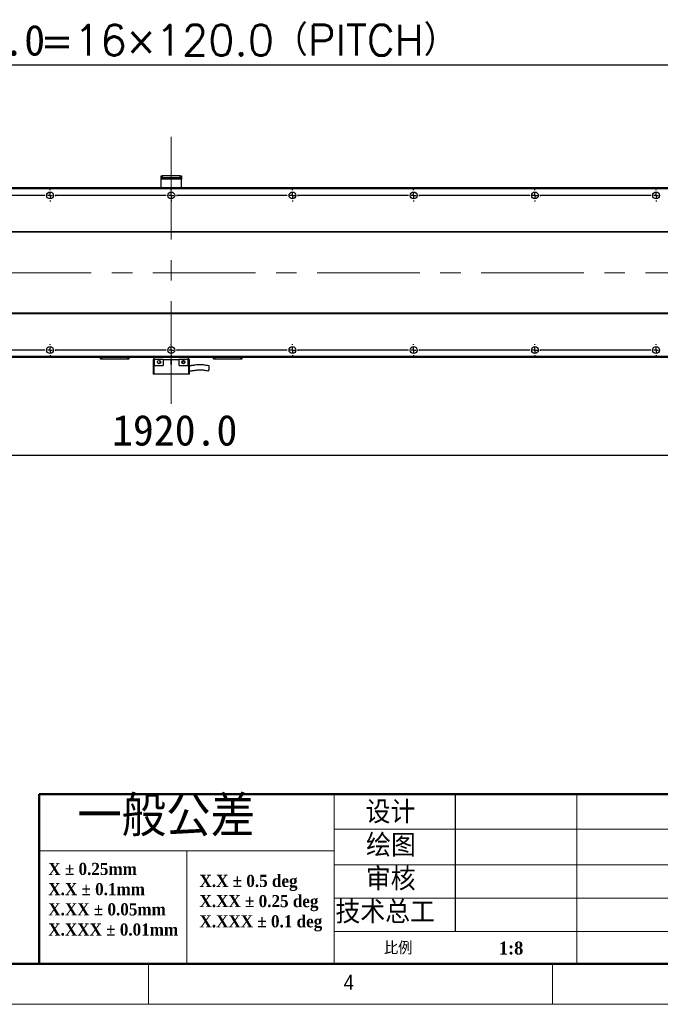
# Model space of a CAD drawing. Header units: millimetres. Extents: x 40 to 3320, y 40 to 2336.
# Tile 3 of 9: x 1153 to 1787, y 40 to 1014. Entities that reach past the tile are written whole.
import ezdxf

# ---------------------------------------------------------------- set-up
doc = ezdxf.new("R2010")
doc.units = ezdxf.units.MM
doc.header["$LTSCALE"] = 8
doc.linetypes.add('CENTERX2', pattern=[20.32, 12.7, -2.54, 2.54, -2.54])
doc.layers.add('DIMNS', color=7, linetype='Continuous')
doc.styles.add('SLDTEXTSTYLE0', font='Gothic.ttf', dxfattribs={"width": 0.913})
doc.styles.add('SLDTEXTSTYLE1', font='timesbd.ttf', dxfattribs={"width": 0.933})
doc.styles.add('SLDTEXTSTYLE3', font='txt', dxfattribs={"bigfont": 'bigfont'})
doc.styles.add('SLDTEXTSTYLE7', font='txt')
doc.styles.add('SLDTEXTSTYLE8', font='txt', dxfattribs={"bigfont": 'bigfont'})
doc.dimstyles.new('SLDDIMSTYLE5', dxfattribs={"dimtxt": 30.4, "dimasz": 16, "dimexe": 0, "dimexo": 0.0625, "dimgap": 7.6, "dimtad": 2, "dimdec": 1, "dimrnd": 1e-09, "dimzin": 4, "dimdsep": 46, "dimtxsty": 'SLDTEXTSTYLE7', "dimsah": 1, "dimcen": 0.09, "dimadec": 0, "dimazin": 1, "dimtfac": 1, "dimtdec": 1, "dimtofl": 0, "dimtmove": 0, "dimatfit": 3, "dimfxl": 0, "dimfrac": 2, "dimtolj": 1, "dimtzin": 12, "dimarcsym": 0})

# ---------------------------------------------------------------- blocks, each defined once
blk = doc.blocks.new('SW_NOTE_0')
at = {"color": 0, "linetype": 'Continuous', "lineweight": 0, "char_height": 12, "attachment_point": 1, "style": 'SLDTEXTSTYLE1'}
for s, insert in [('X.X ± 0.5 deg', (0, 15.82)), ('X.XX ± 0.25 deg', (0, -4.18)), ('X.XXX ± 0.1 deg', (0, -24.18))]:
    blk.add_mtext(s, dxfattribs=dict(at, insert=insert))
blk = doc.blocks.new('SW_NOTE_1')
at = {"color": 0, "linetype": 'Continuous', "lineweight": 0, "char_height": 12, "attachment_point": 1, "style": 'SLDTEXTSTYLE1'}
for s, insert in [('X ± 0.25mm ', (0, 15.82)), ('X.X ± 0.1mm', (0, -4.18))]:
    blk.add_mtext(s, dxfattribs=dict(at, insert=insert))
blk = doc.blocks.new('SW_NOTE_2')
at = {"color": 0, "linetype": 'Continuous', "lineweight": 0, "char_height": 12, "attachment_point": 1, "style": 'SLDTEXTSTYLE1'}
for s, insert in [('X.XX ± 0.05mm', (0, 15.82)), ('X.XXX ± 0.01mm', (0, -4.18))]:
    blk.add_mtext(s, dxfattribs=dict(at, insert=insert))
blk = doc.blocks.new('_D_20')
at = {"layer": 'DIMNS'}
for p, q in [((2262.6, 753.77), (2262.6, 575.43)), ((342.6, 747.23), (342.6, 575.43)), ((342.6, 583.43), (2262.6, 583.43))]:
    blk.add_line(p, q, dxfattribs=at)
for points in [[(342.6, 583.43), (358.6, 581.03), (358.6, 585.83)], [(2262.6, 583.43), (2246.6, 585.83), (2246.6, 581.03)]]:
    blk.add_solid(points, dxfattribs=at)
at = {"layer": 'DIMNS', "insert": (1243.99, 623.32), "char_height": 30.4, "attachment_point": 1, "style": 'SLDTEXTSTYLE7'}
blk.add_mtext('1920.0', dxfattribs=at)
blk = doc.blocks.new('_D_23')
at = {"layer": 'DIMNS'}
for p, q in [((342.6, 703.53), (342.6, 977.35)), ((2262.6, 703.53), (2262.6, 977.35)), ((2262.6, 969.35), (342.6, 969.35))]:
    blk.add_line(p, q, dxfattribs=at)
for points in [[(342.6, 969.35), (358.6, 966.95), (358.6, 971.75)], [(2262.6, 969.35), (2246.6, 971.75), (2246.6, 966.95)]]:
    blk.add_solid(points, dxfattribs=at)
at = {"layer": 'DIMNS', "char_height": 30.4, "attachment_point": 1}
for s, insert, style in [('=16×120.0（PITCH）', (1172.48, 1009.24), 'SLDTEXTSTYLE8'), ('1920.0', (1053.67, 1009.24), 'SLDTEXTSTYLE7')]:
    blk.add_mtext(s, dxfattribs=dict(at, insert=insert, style=style))
blk = doc.blocks.new('SW_CENTERMARKSYMBOL_2')
at = {"layer": 'DIMNS', "color": 0}
for p, q in [((-120, 5.08), (-120, 5.94)), ((-120, 0), (-120, 2.54)), ((-120, 0), (-120, 2.54)), ((-120, 0), (-120, 2.54)), ((-120, 0), (-120, 2.54)), ((-120, 0), (-120, 2.54)), ((-120, 0), (-120, 2.54)), ((-120, 0), (-120, 2.54)), ((-5.08, 0), (-114.92, 0)), ((-5.08, 0), (-5.94, 0)), ((0, 0), (-2.54, 0)), ((0, 0), (-2.54, 0)), ((0, 0), (-2.54, 0)), ((0, 0), (-2.54, 0)), ((0, 0), (-2.54, 0)), ((0, 0), (-2.54, 0)), ((0, 0), (-2.54, 0)), ((0, 0), (-2.54, 0)), ((0, 5.08), (0, 5.94)), ((0, 0), (0, 2.54)), ((0, 0), (0, 2.54)), ((0, 0), (0, 2.54)), ((0, 0), (0, 2.54)), ((0, 0), (0, 2.54)), ((0, 0), (0, 2.54)), ((0, 0), (0, 2.54)), ((0, 0), (0, 2.54)), ((0, 0), (0, -2.54)), ((0, 0), (2.54, 0)), ((0, 0), (0, -2.54)), ((0, 0), (2.54, 0)), ((0, 0), (0, -2.54)), ((0, 0), (2.54, 0)), ((0, 0), (0, -2.54)), ((0, 0), (2.54, 0)), ((0, 0), (0, -2.54)), ((0, 0), (2.54, 0)), ((0, 0), (0, -2.54)), ((0, 0), (2.54, 0)), ((0, 0), (0, -2.54)), ((0, 0), (2.54, 0)), ((0, 0), (0, -2.54)), ((0, 0), (2.54, 0)), ((5.08, 0), (5.94, 0)), ((114.92, 0), (5.08, 0)), ((114.92, 0), (114.06, 0)), ((120, 0), (117.46, 0)), ((120, 0), (117.46, 0)), ((120, 0), (117.46, 0)), ((120, 0), (117.46, 0)), ((120, 0), (117.46, 0)), ((120, 0), (117.46, 0)), ((120, 0), (117.46, 0)), ((120, 5.08), (120, 5.94)), ((120, 0), (120, 2.54)), ((120, 0), (120, 2.54)), ((120, 0), (120, 2.54)), ((120, 0), (120, 2.54)), ((120, 0), (120, 2.54)), ((120, 0), (120, 2.54)), ((120, 0), (120, 2.54)), ((120, 0), (120, -2.54)), ((120, 0), (122.54, 0)), ((120, 0), (120, -2.54)), ((120, 0), (122.54, 0)), ((120, 0), (120, -2.54)), ((120, 0), (122.54, 0)), ((120, 0), (120, -2.54)), ((120, 0), (122.54, 0)), ((120, 0), (120, -2.54)), ((120, 0), (122.54, 0)), ((120, 0), (120, -2.54)), ((120, 0), (122.54, 0)), ((120, 0), (120, -2.54)), ((120, 0), (122.54, 0)), ((125.08, 0), (125.94, 0)), ((234.92, 0), (125.08, 0)), ((234.92, 0), (234.06, 0)), ((240, 0), (237.46, 0)), ((240, 0), (237.46, 0)), ((240, 0), (237.46, 0)), ((240, 0), (237.46, 0)), ((240, 0), (237.46, 0)), ((240, 0), (237.46, 0)), ((240, 5.08), (240, 5.94)), ((240, 0), (240, 2.54)), ((240, 0), (240, 2.54)), ((240, 0), (240, 2.54)), ((240, 0), (240, 2.54)), ((240, 0), (240, 2.54)), ((240, 0), (240, 2.54)), ((240, 0), (240, -2.54)), ((240, 0), (242.54, 0)), ((240, 0), (240, -2.54)), ((240, 0), (242.54, 0)), ((240, 0), (240, -2.54)), ((240, 0), (242.54, 0)), ((240, 0), (240, -2.54)), ((240, 0), (242.54, 0)), ((240, 0), (240, -2.54)), ((240, 0), (242.54, 0)), ((240, 0), (240, -2.54)), ((240, 0), (242.54, 0)), ((245.08, 0), (245.94, 0)), ((354.92, 0), (245.08, 0)), ((354.92, 0), (354.06, 0)), ((360, 0), (357.46, 0)), ((360, 0), (357.46, 0)), ((360, 0), (357.46, 0)), ((360, 0), (357.46, 0)), ((360, 0), (357.46, 0)), ((360, 5.08), (360, 5.94)), ((360, 0), (360, 2.54)), ((360, 0), (360, 2.54)), ((360, 0), (360, 2.54)), ((360, 0), (360, 2.54)), ((360, 0), (360, 2.54)), ((360, 0), (360, -2.54)), ((360, 0), (362.54, 0)), ((360, 0), (360, -2.54)), ((360, 0), (362.54, 0)), ((360, 0), (360, -2.54)), ((360, 0), (362.54, 0)), ((360, 0), (360, -2.54)), ((360, 0), (362.54, 0)), ((360, 0), (360, -2.54)), ((360, 0), (362.54, 0)), ((365.08, 0), (365.94, 0)), ((474.92, 0), (365.08, 0)), ((474.92, 0), (474.06, 0)), ((480, 0), (477.46, 0)), ((480, 0), (477.46, 0)), ((480, 0), (477.46, 0)), ((480, 0), (477.46, 0)), ((480, 5.08), (480, 5.94)), ((480, 0), (480, 2.54)), ((480, 0), (480, 2.54)), ((480, 0), (480, 2.54)), ((480, 0), (480, 2.54)), ((480, 0), (480, -2.54)), ((480, 0), (482.54, 0)), ((480, 0), (480, -2.54)), ((480, 0), (482.54, 0)), ((480, 0), (480, -2.54)), ((480, 0), (482.54, 0)), ((480, 0), (480, -2.54)), ((480, 0), (482.54, 0)), ((-125.08, 0), (-234.92, 0)), ((-125.08, 0), (-125.94, 0)), ((-120, 0), (-122.54, 0)), ((-120, 0), (-122.54, 0)), ((-120, 0), (-122.54, 0)), ((-120, 0), (-122.54, 0)), ((-120, 0), (-122.54, 0)), ((-120, 0), (-122.54, 0)), ((-120, 0), (-122.54, 0)), ((-120, 0), (-120, -2.54)), ((-120, 0), (-117.46, 0)), ((-120, 0), (-120, -2.54)), ((-120, 0), (-117.46, 0)), ((-120, 0), (-120, -2.54)), ((-120, 0), (-117.46, 0)), ((-120, 0), (-120, -2.54)), ((-120, 0), (-117.46, 0)), ((-120, 0), (-120, -2.54)), ((-120, 0), (-117.46, 0)), ((-120, 0), (-120, -2.54)), ((-120, 0), (-117.46, 0)), ((-120, 0), (-120, -2.54)), ((-120, 0), (-117.46, 0)), ((-120, -5.08), (-120, -5.94)), ((-114.92, 0), (-114.06, 0)), ((0, -5.08), (0, -5.94)), ((120, -5.08), (120, -5.94)), ((240, -5.08), (240, -5.94)), ((360, -5.08), (360, -5.94)), ((480, -5.08), (480, -5.94))]:
    blk.add_line(p, q, dxfattribs=at)
blk = doc.blocks.new('SW_CENTERMARKSYMBOL_3')
at = {"layer": 'DIMNS', "color": 0}
for p, q in [((-120, 5.08), (-120, 5.94)), ((-120, 0), (-120, 2.54)), ((-120, 0), (-120, 2.54)), ((-120, 0), (-120, 2.54)), ((-120, 0), (-120, 2.54)), ((-120, 0), (-120, 2.54)), ((-120, 0), (-120, 2.54)), ((-120, 0), (-120, 2.54)), ((-5.08, 0), (-114.92, 0)), ((-5.08, 0), (-5.94, 0)), ((0, 0), (-2.54, 0)), ((0, 0), (-2.54, 0)), ((0, 0), (-2.54, 0)), ((0, 0), (-2.54, 0)), ((0, 0), (-2.54, 0)), ((0, 0), (-2.54, 0)), ((0, 0), (-2.54, 0)), ((0, 0), (-2.54, 0)), ((0, 5.08), (0, 5.94)), ((0, 0), (0, 2.54)), ((0, 0), (0, 2.54)), ((0, 0), (0, 2.54)), ((0, 0), (0, 2.54)), ((0, 0), (0, 2.54)), ((0, 0), (0, 2.54)), ((0, 0), (0, 2.54)), ((0, 0), (0, 2.54)), ((0, 0), (0, -2.54)), ((0, 0), (2.54, 0)), ((0, 0), (0, -2.54)), ((0, 0), (2.54, 0)), ((0, 0), (0, -2.54)), ((0, 0), (2.54, 0)), ((0, 0), (0, -2.54)), ((0, 0), (2.54, 0)), ((0, 0), (0, -2.54)), ((0, 0), (2.54, 0)), ((0, 0), (0, -2.54)), ((0, 0), (2.54, 0)), ((0, 0), (0, -2.54)), ((0, 0), (2.54, 0)), ((0, 0), (0, -2.54)), ((0, 0), (2.54, 0)), ((5.08, 0), (5.94, 0)), ((114.92, 0), (5.08, 0)), ((114.92, 0), (114.06, 0)), ((120, 0), (117.46, 0)), ((120, 0), (117.46, 0)), ((120, 0), (117.46, 0)), ((120, 0), (117.46, 0)), ((120, 0), (117.46, 0)), ((120, 0), (117.46, 0)), ((120, 0), (117.46, 0)), ((120, 5.08), (120, 5.94)), ((120, 0), (120, 2.54)), ((120, 0), (120, 2.54)), ((120, 0), (120, 2.54)), ((120, 0), (120, 2.54)), ((120, 0), (120, 2.54)), ((120, 0), (120, 2.54)), ((120, 0), (120, 2.54)), ((120, 0), (120, -2.54)), ((120, 0), (122.54, 0)), ((120, 0), (120, -2.54)), ((120, 0), (122.54, 0)), ((120, 0), (120, -2.54)), ((120, 0), (122.54, 0)), ((120, 0), (120, -2.54)), ((120, 0), (122.54, 0)), ((120, 0), (120, -2.54)), ((120, 0), (122.54, 0)), ((120, 0), (120, -2.54)), ((120, 0), (122.54, 0)), ((120, 0), (120, -2.54)), ((120, 0), (122.54, 0)), ((125.08, 0), (125.94, 0)), ((234.92, 0), (125.08, 0)), ((234.92, 0), (234.06, 0)), ((240, 0), (237.46, 0)), ((240, 0), (237.46, 0)), ((240, 0), (237.46, 0)), ((240, 0), (237.46, 0)), ((240, 0), (237.46, 0)), ((240, 0), (237.46, 0)), ((240, 5.08), (240, 5.94)), ((240, 0), (240, 2.54)), ((240, 0), (240, 2.54)), ((240, 0), (240, 2.54)), ((240, 0), (240, 2.54)), ((240, 0), (240, 2.54)), ((240, 0), (240, 2.54)), ((240, 0), (240, -2.54)), ((240, 0), (242.54, 0)), ((240, 0), (240, -2.54)), ((240, 0), (242.54, 0)), ((240, 0), (240, -2.54)), ((240, 0), (242.54, 0)), ((240, 0), (240, -2.54)), ((240, 0), (242.54, 0)), ((240, 0), (240, -2.54)), ((240, 0), (242.54, 0)), ((240, 0), (240, -2.54)), ((240, 0), (242.54, 0)), ((245.08, 0), (245.94, 0)), ((354.92, 0), (245.08, 0)), ((354.92, 0), (354.06, 0)), ((360, 0), (357.46, 0)), ((360, 0), (357.46, 0)), ((360, 0), (357.46, 0)), ((360, 0), (357.46, 0)), ((360, 0), (357.46, 0)), ((360, 5.08), (360, 5.94)), ((360, 0), (360, 2.54)), ((360, 0), (360, 2.54)), ((360, 0), (360, 2.54)), ((360, 0), (360, 2.54)), ((360, 0), (360, 2.54)), ((360, 0), (360, -2.54)), ((360, 0), (362.54, 0)), ((360, 0), (360, -2.54)), ((360, 0), (362.54, 0)), ((360, 0), (360, -2.54)), ((360, 0), (362.54, 0)), ((360, 0), (360, -2.54)), ((360, 0), (362.54, 0)), ((360, 0), (360, -2.54)), ((360, 0), (362.54, 0)), ((365.08, 0), (365.94, 0)), ((474.92, 0), (365.08, 0)), ((474.92, 0), (474.06, 0)), ((480, 0), (477.46, 0)), ((480, 0), (477.46, 0)), ((480, 0), (477.46, 0)), ((480, 0), (477.46, 0)), ((480, 5.08), (480, 5.94)), ((480, 0), (480, 2.54)), ((480, 0), (480, 2.54)), ((480, 0), (480, 2.54)), ((480, 0), (480, 2.54)), ((480, 0), (480, -2.54)), ((480, 0), (482.54, 0)), ((480, 0), (480, -2.54)), ((480, 0), (482.54, 0)), ((480, 0), (480, -2.54)), ((480, 0), (482.54, 0)), ((480, 0), (480, -2.54)), ((480, 0), (482.54, 0)), ((-125.08, 0), (-234.92, 0)), ((-125.08, 0), (-125.94, 0)), ((-120, 0), (-122.54, 0)), ((-120, 0), (-122.54, 0)), ((-120, 0), (-122.54, 0)), ((-120, 0), (-122.54, 0)), ((-120, 0), (-122.54, 0)), ((-120, 0), (-122.54, 0)), ((-120, 0), (-122.54, 0)), ((-120, 0), (-120, -2.54)), ((-120, 0), (-117.46, 0)), ((-120, 0), (-120, -2.54)), ((-120, 0), (-117.46, 0)), ((-120, 0), (-120, -2.54)), ((-120, 0), (-117.46, 0)), ((-120, 0), (-120, -2.54)), ((-120, 0), (-117.46, 0)), ((-120, 0), (-120, -2.54)), ((-120, 0), (-117.46, 0)), ((-120, 0), (-120, -2.54)), ((-120, 0), (-117.46, 0)), ((-120, 0), (-120, -2.54)), ((-120, 0), (-117.46, 0)), ((-120, -5.08), (-120, -5.94)), ((-114.92, 0), (-114.06, 0)), ((0, -5.08), (0, -5.94)), ((120, -5.08), (120, -5.94)), ((240, -5.08), (240, -5.94)), ((360, -5.08), (360, -5.94)), ((480, -5.08), (480, -5.94))]:
    blk.add_line(p, q, dxfattribs=at)
blk = doc.blocks.new('SW_CENTERMARKSYMBOL_4')
at = {"layer": 'DIMNS', "color": 0}
for p, q in [((714.92, 0), (605.08, 0)), ((714.92, 0), (714.06, 0)), ((720, 0), (717.46, 0)), ((720, 0), (717.46, 0)), ((720, 0), (717.46, 0)), ((720, 0), (717.46, 0)), ((720, 0), (717.46, 0)), ((720, 0), (717.46, 0)), ((720, 0), (717.46, 0)), ((720, 5.08), (720, 5.94)), ((720, 0), (720, 2.54)), ((720, 0), (720, 2.54)), ((720, 0), (720, 2.54)), ((720, 0), (720, 2.54)), ((720, 0), (720, 2.54)), ((720, 0), (720, 2.54)), ((720, 0), (720, 2.54)), ((720, 0), (720, -2.54)), ((720, 0), (722.54, 0)), ((720, 0), (720, -2.54)), ((720, 0), (722.54, 0)), ((720, 0), (720, -2.54)), ((720, 0), (722.54, 0)), ((720, 0), (720, -2.54)), ((720, 0), (722.54, 0)), ((720, 0), (720, -2.54)), ((720, 0), (722.54, 0)), ((720, 0), (720, -2.54)), ((720, 0), (722.54, 0)), ((720, 0), (720, -2.54)), ((720, 0), (722.54, 0)), ((725.08, 0), (725.94, 0)), ((834.92, 0), (725.08, 0)), ((834.92, 0), (834.06, 0)), ((840, 0), (837.46, 0)), ((840, 0), (837.46, 0)), ((840, 0), (837.46, 0)), ((840, 0), (837.46, 0)), ((840, 0), (837.46, 0)), ((840, 0), (837.46, 0)), ((840, 0), (837.46, 0)), ((840, 0), (837.46, 0)), ((840, 5.08), (840, 5.94)), ((840, 0), (840, 2.54)), ((840, 0), (840, 2.54)), ((840, 0), (840, 2.54)), ((840, 0), (840, 2.54)), ((840, 0), (840, 2.54)), ((840, 0), (840, 2.54)), ((840, 0), (840, 2.54)), ((840, 0), (840, 2.54)), ((840, 0), (840, -2.54)), ((840, 0), (842.54, 0)), ((840, 0), (840, -2.54)), ((840, 0), (842.54, 0)), ((840, 0), (840, -2.54)), ((840, 0), (842.54, 0)), ((840, 0), (840, -2.54)), ((840, 0), (842.54, 0)), ((840, 0), (840, -2.54)), ((840, 0), (842.54, 0)), ((840, 0), (840, -2.54)), ((840, 0), (842.54, 0)), ((840, 0), (840, -2.54)), ((840, 0), (842.54, 0)), ((840, 0), (840, -2.54)), ((840, 0), (842.54, 0)), ((845.08, 0), (845.94, 0)), ((954.92, 0), (845.08, 0)), ((954.92, 0), (954.06, 0)), ((960, 0), (957.46, 0)), ((960, 0), (957.46, 0)), ((960, 0), (957.46, 0)), ((960, 0), (957.46, 0)), ((960, 0), (957.46, 0)), ((960, 0), (957.46, 0)), ((960, 0), (957.46, 0)), ((960, 5.08), (960, 5.94)), ((960, 0), (960, 2.54)), ((960, 0), (960, 2.54)), ((960, 0), (960, 2.54)), ((960, 0), (960, 2.54)), ((960, 0), (960, 2.54)), ((960, 0), (960, 2.54)), ((960, 0), (960, 2.54)), ((960, 0), (960, -2.54)), ((960, 0), (962.54, 0)), ((960, 0), (960, -2.54)), ((960, 0), (962.54, 0)), ((960, 0), (960, -2.54)), ((960, 0), (962.54, 0)), ((960, 0), (960, -2.54)), ((960, 0), (962.54, 0)), ((960, 0), (960, -2.54)), ((960, 0), (962.54, 0)), ((960, 0), (960, -2.54)), ((960, 0), (962.54, 0)), ((960, 0), (960, -2.54)), ((960, 0), (962.54, 0)), ((965.08, 0), (965.94, 0)), ((1074.92, 0), (965.08, 0)), ((1074.92, 0), (1074.06, 0)), ((1080, 0), (1077.46, 0)), ((1080, 0), (1077.46, 0)), ((1080, 0), (1077.46, 0)), ((1080, 0), (1077.46, 0)), ((1080, 0), (1077.46, 0)), ((1080, 0), (1077.46, 0)), ((1080, 5.08), (1080, 5.94)), ((1080, 0), (1080, 2.54)), ((1080, 0), (1080, 2.54)), ((1080, 0), (1080, 2.54)), ((1080, 0), (1080, 2.54)), ((1080, 0), (1080, 2.54)), ((1080, 0), (1080, 2.54)), ((1080, 0), (1080, -2.54)), ((1080, 0), (1082.54, 0)), ((1080, 0), (1080, -2.54)), ((1080, 0), (1082.54, 0)), ((1080, 0), (1080, -2.54)), ((1080, 0), (1082.54, 0)), ((1080, 0), (1080, -2.54)), ((1080, 0), (1082.54, 0)), ((1080, 0), (1080, -2.54)), ((1080, 0), (1082.54, 0)), ((1080, 0), (1080, -2.54)), ((1080, 0), (1082.54, 0)), ((1085.08, 0), (1085.94, 0)), ((1194.92, 0), (1085.08, 0)), ((1194.92, 0), (1194.06, 0)), ((1200, 0), (1197.46, 0)), ((1200, 0), (1197.46, 0)), ((1200, 0), (1197.46, 0)), ((1200, 0), (1197.46, 0)), ((1200, 0), (1197.46, 0)), ((1200, 5.08), (1200, 5.94)), ((1200, 0), (1200, 2.54)), ((1200, 0), (1200, 2.54)), ((1200, 0), (1200, 2.54)), ((1200, 0), (1200, 2.54)), ((1200, 0), (1200, 2.54)), ((1200, 0), (1200, -2.54)), ((1200, 0), (1202.54, 0)), ((1200, 0), (1200, -2.54)), ((1200, 0), (1202.54, 0)), ((1200, 0), (1200, -2.54)), ((1200, 0), (1202.54, 0)), ((1200, 0), (1200, -2.54)), ((1200, 0), (1202.54, 0)), ((1200, 0), (1200, -2.54)), ((1200, 0), (1202.54, 0)), ((1205.08, 0), (1205.94, 0)), ((1314.92, 0), (1205.08, 0)), ((1314.92, 0), (1314.06, 0)), ((1320, 0), (1317.46, 0)), ((1320, 0), (1317.46, 0)), ((1320, 0), (1317.46, 0)), ((1320, 0), (1317.46, 0)), ((1320, 5.08), (1320, 5.94)), ((1320, 0), (1320, 2.54)), ((1320, 0), (1320, 2.54)), ((1320, 0), (1320, 2.54)), ((1320, 0), (1320, 2.54)), ((1320, 0), (1320, -2.54)), ((1320, 0), (1322.54, 0)), ((1320, 0), (1320, -2.54)), ((1320, 0), (1322.54, 0)), ((1320, 0), (1320, -2.54)), ((1320, 0), (1322.54, 0)), ((1320, 0), (1320, -2.54)), ((1320, 0), (1322.54, 0)), ((720, -5.08), (720, -5.94)), ((840, -5.08), (840, -5.94)), ((960, -5.08), (960, -5.94)), ((1080, -5.08), (1080, -5.94)), ((1200, -5.08), (1200, -5.94)), ((1320, -5.08), (1320, -5.94))]:
    blk.add_line(p, q, dxfattribs=at)
blk = doc.blocks.new('SW_CENTERMARKSYMBOL_5')
at = {"layer": 'DIMNS', "color": 0}
for p, q in [((-120, 5.08), (-120, 5.94)), ((-120, 0), (-120, 2.54)), ((-120, 0), (-120, 2.54)), ((-120, 0), (-120, 2.54)), ((-120, 0), (-120, 2.54)), ((-120, 0), (-120, 2.54)), ((-120, 0), (-120, 2.54)), ((-120, 0), (-120, 2.54)), ((-5.08, 0), (-114.92, 0)), ((-5.08, 0), (-5.94, 0)), ((0, 0), (-2.54, 0)), ((0, 0), (-2.54, 0)), ((0, 0), (-2.54, 0)), ((0, 0), (-2.54, 0)), ((0, 0), (-2.54, 0)), ((0, 0), (-2.54, 0)), ((0, 0), (-2.54, 0)), ((0, 0), (-2.54, 0)), ((0, 5.08), (0, 5.94)), ((0, 0), (0, 2.54)), ((0, 0), (0, 2.54)), ((0, 0), (0, 2.54)), ((0, 0), (0, 2.54)), ((0, 0), (0, 2.54)), ((0, 0), (0, 2.54)), ((0, 0), (0, 2.54)), ((0, 0), (0, 2.54)), ((0, 0), (0, -2.54)), ((0, 0), (2.54, 0)), ((0, 0), (0, -2.54)), ((0, 0), (2.54, 0)), ((0, 0), (0, -2.54)), ((0, 0), (2.54, 0)), ((0, 0), (0, -2.54)), ((0, 0), (2.54, 0)), ((0, 0), (0, -2.54)), ((0, 0), (2.54, 0)), ((0, 0), (0, -2.54)), ((0, 0), (2.54, 0)), ((0, 0), (0, -2.54)), ((0, 0), (2.54, 0)), ((0, 0), (0, -2.54)), ((0, 0), (2.54, 0)), ((5.08, 0), (5.94, 0)), ((114.92, 0), (5.08, 0)), ((114.92, 0), (114.06, 0)), ((120, 0), (117.46, 0)), ((120, 0), (117.46, 0)), ((120, 0), (117.46, 0)), ((120, 0), (117.46, 0)), ((120, 0), (117.46, 0)), ((120, 0), (117.46, 0)), ((120, 0), (117.46, 0)), ((120, 5.08), (120, 5.94)), ((120, 0), (120, 2.54)), ((120, 0), (120, 2.54)), ((120, 0), (120, 2.54)), ((120, 0), (120, 2.54)), ((120, 0), (120, 2.54)), ((120, 0), (120, 2.54)), ((120, 0), (120, 2.54)), ((120, 0), (120, -2.54)), ((120, 0), (122.54, 0)), ((120, 0), (120, -2.54)), ((120, 0), (122.54, 0)), ((120, 0), (120, -2.54)), ((120, 0), (122.54, 0)), ((120, 0), (120, -2.54)), ((120, 0), (122.54, 0)), ((120, 0), (120, -2.54)), ((120, 0), (122.54, 0)), ((120, 0), (120, -2.54)), ((120, 0), (122.54, 0)), ((120, 0), (120, -2.54)), ((120, 0), (122.54, 0)), ((125.08, 0), (125.94, 0)), ((234.92, 0), (125.08, 0)), ((234.92, 0), (234.06, 0)), ((240, 0), (237.46, 0)), ((240, 0), (237.46, 0)), ((240, 0), (237.46, 0)), ((240, 0), (237.46, 0)), ((240, 0), (237.46, 0)), ((240, 0), (237.46, 0)), ((240, 5.08), (240, 5.94)), ((240, 0), (240, 2.54)), ((240, 0), (240, 2.54)), ((240, 0), (240, 2.54)), ((240, 0), (240, 2.54)), ((240, 0), (240, 2.54)), ((240, 0), (240, 2.54)), ((240, 0), (240, -2.54)), ((240, 0), (242.54, 0)), ((240, 0), (240, -2.54)), ((240, 0), (242.54, 0)), ((240, 0), (240, -2.54)), ((240, 0), (242.54, 0)), ((240, 0), (240, -2.54)), ((240, 0), (242.54, 0)), ((240, 0), (240, -2.54)), ((240, 0), (242.54, 0)), ((240, 0), (240, -2.54)), ((240, 0), (242.54, 0)), ((245.08, 0), (245.94, 0)), ((354.92, 0), (245.08, 0)), ((354.92, 0), (354.06, 0)), ((360, 0), (357.46, 0)), ((360, 0), (357.46, 0)), ((360, 0), (357.46, 0)), ((360, 0), (357.46, 0)), ((360, 0), (357.46, 0)), ((360, 5.08), (360, 5.94)), ((360, 0), (360, 2.54)), ((360, 0), (360, 2.54)), ((360, 0), (360, 2.54)), ((360, 0), (360, 2.54)), ((360, 0), (360, 2.54)), ((360, 0), (360, -2.54)), ((360, 0), (362.54, 0)), ((360, 0), (360, -2.54)), ((360, 0), (362.54, 0)), ((360, 0), (360, -2.54)), ((360, 0), (362.54, 0)), ((360, 0), (360, -2.54)), ((360, 0), (362.54, 0)), ((360, 0), (360, -2.54)), ((360, 0), (362.54, 0)), ((365.08, 0), (365.94, 0)), ((474.92, 0), (365.08, 0)), ((474.92, 0), (474.06, 0)), ((480, 0), (477.46, 0)), ((480, 0), (477.46, 0)), ((480, 0), (477.46, 0)), ((480, 0), (477.46, 0)), ((480, 5.08), (480, 5.94)), ((480, 0), (480, 2.54)), ((480, 0), (480, 2.54)), ((480, 0), (480, 2.54)), ((480, 0), (480, 2.54)), ((480, 0), (480, -2.54)), ((480, 0), (482.54, 0)), ((480, 0), (480, -2.54)), ((480, 0), (482.54, 0)), ((480, 0), (480, -2.54)), ((480, 0), (482.54, 0)), ((480, 0), (480, -2.54)), ((480, 0), (482.54, 0)), ((-125.08, 0), (-234.92, 0)), ((-125.08, 0), (-125.94, 0)), ((-120, 0), (-122.54, 0)), ((-120, 0), (-122.54, 0)), ((-120, 0), (-122.54, 0)), ((-120, 0), (-122.54, 0)), ((-120, 0), (-122.54, 0)), ((-120, 0), (-122.54, 0)), ((-120, 0), (-122.54, 0)), ((-120, 0), (-120, -2.54)), ((-120, 0), (-117.46, 0)), ((-120, 0), (-120, -2.54)), ((-120, 0), (-117.46, 0)), ((-120, 0), (-120, -2.54)), ((-120, 0), (-117.46, 0)), ((-120, 0), (-120, -2.54)), ((-120, 0), (-117.46, 0)), ((-120, 0), (-120, -2.54)), ((-120, 0), (-117.46, 0)), ((-120, 0), (-120, -2.54)), ((-120, 0), (-117.46, 0)), ((-120, 0), (-120, -2.54)), ((-120, 0), (-117.46, 0)), ((-120, -5.08), (-120, -5.94)), ((-114.92, 0), (-114.06, 0)), ((0, -5.08), (0, -5.94)), ((120, -5.08), (120, -5.94)), ((240, -5.08), (240, -5.94)), ((360, -5.08), (360, -5.94)), ((480, -5.08), (480, -5.94))]:
    blk.add_line(p, q, dxfattribs=at)
blk = doc.blocks.new('SW_CENTERMARKSYMBOL_6')
at = {"layer": 'DIMNS', "color": 0}
for p, q in [((-960, 5.08), (-960, 5.94)), ((-960, 0), (-960, 2.54)), ((-960, 0), (-960, 2.54)), ((-960, 0), (-960, 2.54)), ((-960, 0), (-960, 2.54)), ((-960, 0), (-960, 2.54)), ((-960, 0), (-960, 2.54)), ((-960, 0), (-960, 2.54)), ((-840, 5.08), (-840, 5.94)), ((-840, 0), (-840, 2.54)), ((-840, 0), (-840, 2.54)), ((-840, 0), (-840, 2.54)), ((-840, 0), (-840, 2.54)), ((-840, 0), (-840, 2.54)), ((-840, 0), (-840, 2.54)), ((-840, 0), (-840, 2.54)), ((-840, 0), (-840, 2.54)), ((-720, 5.08), (-720, 5.94)), ((-720, 0), (-720, 2.54)), ((-720, 0), (-720, 2.54)), ((-720, 0), (-720, 2.54)), ((-720, 0), (-720, 2.54)), ((-720, 0), (-720, 2.54)), ((-720, 0), (-720, 2.54)), ((-720, 0), (-720, 2.54)), ((-600, 5.08), (-600, 5.94)), ((-600, 0), (-600, 2.54)), ((-600, 0), (-600, 2.54)), ((-600, 0), (-600, 2.54)), ((-600, 0), (-600, 2.54)), ((-600, 0), (-600, 2.54)), ((-600, 0), (-600, 2.54)), ((-480, 5.08), (-480, 5.94)), ((-480, 0), (-480, 2.54)), ((-480, 0), (-480, 2.54)), ((-480, 0), (-480, 2.54)), ((-480, 0), (-480, 2.54)), ((-480, 0), (-480, 2.54)), ((-360, 5.08), (-360, 5.94)), ((-360, 0), (-360, 2.54)), ((-360, 0), (-360, 2.54)), ((-360, 0), (-360, 2.54)), ((-360, 0), (-360, 2.54)), ((-965.08, 0), (-1074.92, 0)), ((-965.08, 0), (-965.94, 0)), ((-960, 0), (-962.54, 0)), ((-960, 0), (-962.54, 0)), ((-960, 0), (-962.54, 0)), ((-960, 0), (-962.54, 0)), ((-960, 0), (-962.54, 0)), ((-960, 0), (-962.54, 0)), ((-960, 0), (-962.54, 0)), ((-960, 0), (-960, -2.54)), ((-960, 0), (-957.46, 0)), ((-960, 0), (-960, -2.54)), ((-960, 0), (-957.46, 0)), ((-960, 0), (-960, -2.54)), ((-960, 0), (-957.46, 0)), ((-960, 0), (-960, -2.54)), ((-960, 0), (-957.46, 0)), ((-960, 0), (-960, -2.54)), ((-960, 0), (-957.46, 0)), ((-960, 0), (-960, -2.54)), ((-960, 0), (-957.46, 0)), ((-960, 0), (-960, -2.54)), ((-960, 0), (-957.46, 0)), ((-960, -5.08), (-960, -5.94)), ((-954.92, 0), (-954.06, 0)), ((-845.08, 0), (-954.92, 0)), ((-845.08, 0), (-845.94, 0)), ((-840, 0), (-842.54, 0)), ((-840, 0), (-842.54, 0)), ((-840, 0), (-842.54, 0)), ((-840, 0), (-842.54, 0)), ((-840, 0), (-842.54, 0)), ((-840, 0), (-842.54, 0)), ((-840, 0), (-842.54, 0)), ((-840, 0), (-842.54, 0)), ((-840, 0), (-840, -2.54)), ((-840, 0), (-837.46, 0)), ((-840, 0), (-840, -2.54)), ((-840, 0), (-837.46, 0)), ((-840, 0), (-840, -2.54)), ((-840, 0), (-837.46, 0)), ((-840, 0), (-840, -2.54)), ((-840, 0), (-837.46, 0)), ((-840, 0), (-840, -2.54)), ((-840, 0), (-837.46, 0)), ((-840, 0), (-840, -2.54)), ((-840, 0), (-837.46, 0)), ((-840, 0), (-840, -2.54)), ((-840, 0), (-837.46, 0)), ((-840, 0), (-840, -2.54)), ((-840, 0), (-837.46, 0)), ((-840, -5.08), (-840, -5.94)), ((-834.92, 0), (-834.06, 0)), ((-725.08, 0), (-834.92, 0)), ((-725.08, 0), (-725.94, 0)), ((-720, 0), (-722.54, 0)), ((-720, 0), (-722.54, 0)), ((-720, 0), (-722.54, 0)), ((-720, 0), (-722.54, 0)), ((-720, 0), (-722.54, 0)), ((-720, 0), (-722.54, 0)), ((-720, 0), (-722.54, 0)), ((-720, 0), (-720, -2.54)), ((-720, 0), (-717.46, 0)), ((-720, 0), (-720, -2.54)), ((-720, 0), (-717.46, 0)), ((-720, 0), (-720, -2.54)), ((-720, 0), (-717.46, 0)), ((-720, 0), (-720, -2.54)), ((-720, 0), (-717.46, 0)), ((-720, 0), (-720, -2.54)), ((-720, 0), (-717.46, 0)), ((-720, 0), (-720, -2.54)), ((-720, 0), (-717.46, 0)), ((-720, 0), (-720, -2.54)), ((-720, 0), (-717.46, 0)), ((-720, -5.08), (-720, -5.94)), ((-714.92, 0), (-714.06, 0)), ((-605.08, 0), (-714.92, 0)), ((-605.08, 0), (-605.94, 0)), ((-600, 0), (-602.54, 0)), ((-600, 0), (-602.54, 0)), ((-600, 0), (-602.54, 0)), ((-600, 0), (-602.54, 0)), ((-600, 0), (-602.54, 0)), ((-600, 0), (-602.54, 0)), ((-600, 0), (-600, -2.54)), ((-600, 0), (-597.46, 0)), ((-600, 0), (-600, -2.54)), ((-600, 0), (-597.46, 0)), ((-600, 0), (-600, -2.54)), ((-600, 0), (-597.46, 0)), ((-600, 0), (-600, -2.54)), ((-600, 0), (-597.46, 0)), ((-600, 0), (-600, -2.54)), ((-600, 0), (-597.46, 0)), ((-600, 0), (-600, -2.54)), ((-600, 0), (-597.46, 0)), ((-600, -5.08), (-600, -5.94)), ((-594.92, 0), (-594.06, 0)), ((-485.08, 0), (-594.92, 0)), ((-485.08, 0), (-485.94, 0)), ((-480, 0), (-482.54, 0)), ((-480, 0), (-482.54, 0)), ((-480, 0), (-482.54, 0)), ((-480, 0), (-482.54, 0)), ((-480, 0), (-482.54, 0)), ((-480, 0), (-480, -2.54)), ((-480, 0), (-477.46, 0)), ((-480, 0), (-480, -2.54)), ((-480, 0), (-477.46, 0)), ((-480, 0), (-480, -2.54)), ((-480, 0), (-477.46, 0)), ((-480, 0), (-480, -2.54)), ((-480, 0), (-477.46, 0)), ((-480, 0), (-480, -2.54)), ((-480, 0), (-477.46, 0)), ((-480, -5.08), (-480, -5.94)), ((-474.92, 0), (-474.06, 0)), ((-365.08, 0), (-474.92, 0)), ((-365.08, 0), (-365.94, 0)), ((-360, 0), (-362.54, 0)), ((-360, 0), (-362.54, 0)), ((-360, 0), (-362.54, 0)), ((-360, 0), (-362.54, 0)), ((-360, 0), (-360, -2.54)), ((-360, 0), (-357.46, 0)), ((-360, 0), (-360, -2.54)), ((-360, 0), (-357.46, 0)), ((-360, 0), (-360, -2.54)), ((-360, 0), (-357.46, 0)), ((-360, 0), (-360, -2.54)), ((-360, 0), (-357.46, 0)), ((-360, -5.08), (-360, -5.94))]:
    blk.add_line(p, q, dxfattribs=at)

msp = doc.modelspace()

# ---------------------------------------------------------------- linework, layer by layer
at = {"color": 7, "linetype": 'Continuous', "lineweight": 25}
for p, q in [((1292.6, 857.93), (1292.6, 859.93)), ((1292.6, 859.93), (1293.6, 859.93)), ((1293.6, 857.93), (1292.6, 857.93)), ((1292.6, 856.43), (1292.6, 857.93)), ((1293.6, 859.93), (1293.6, 857.93)), ((1311.6, 859.93), (1293.6, 859.93)), ((1311.6, 857.93), (1293.6, 857.93)), ((1311.6, 857.93), (1311.6, 859.93)), ((1311.6, 859.93), (1312.6, 859.93)), ((1312.6, 857.93), (1311.6, 857.93)), ((1312.6, 859.93), (1312.6, 857.93)), ((1312.6, 857.93), (1312.6, 856.43)), ((2310.6, 847.93), (294.6, 847.93)), ((1312.6, 856.43), (1292.6, 856.43)), ((1292.6, 847.93), (1292.6, 856.43)), ((1312.6, 847.93), (1312.6, 856.43)), ((2310.6, 846.93), (294.6, 846.93)), ((2310.6, 804.43), (294.6, 804.43)), ((2310.6, 803.93), (294.6, 803.93)), ((2310.6, 723.93), (294.6, 723.93)), ((2310.6, 723.43), (294.6, 723.43)), ((2310.6, 680.93), (294.6, 680.93)), ((2310.6, 679.93), (294.6, 679.93)), ((1232.6, 678.73), (1232.6, 679.93)), ((1232.6, 678.73), (1232.9, 678.43)), ((1232.6, 678.73), (1233.6, 678.73)), ((1233.72, 678.43), (1232.9, 678.43)), ((1233.6, 679.93), (1233.6, 678.73)), ((1233.72, 678.43), (1233.6, 678.73)), ((1233.6, 678.73), (1259.6, 678.73)), ((1259.47, 678.43), (1233.72, 678.43)), ((1259.47, 678.43), (1259.6, 678.73)), ((1260.3, 678.43), (1259.47, 678.43)), ((1259.6, 678.73), (1259.6, 679.93)), ((1259.6, 678.73), (1260.6, 678.73)), ((1260.3, 678.43), (1260.6, 678.73)), ((1260.6, 679.93), (1260.6, 678.73)), ((1284.6, 678.03), (1284.6, 663.63)), ((1285.8, 678.03), (1284.6, 678.03)), ((1285.6, 678.03), (1285.6, 679.93)), ((1285.8, 678.03), (1285.8, 672.03)), ((1294.6, 678.03), (1285.8, 678.03)), ((1294.6, 678.03), (1302.35, 678.03)), ((1294.6, 678.03), (1294.6, 672.03)), ((1302.85, 678.03), (1302.35, 678.03)), ((1302.35, 678.03), (1302.35, 673.28)), ((1302.85, 678.03), (1310.6, 678.03)), ((1302.85, 673.28), (1302.85, 678.03)), ((1319.4, 678.03), (1310.6, 678.03)), ((1310.6, 672.03), (1310.6, 678.03)), ((1313.98, 676.48), (1314.14, 676.58)), ((1315.61, 676.08), (1315.74, 675.68)), ((1320.6, 678.03), (1319.4, 678.03)), ((1319.4, 672.03), (1319.4, 678.03)), ((1319.6, 678.03), (1319.6, 679.93)), ((1320.6, 663.63), (1320.6, 678.03)), ((1344.6, 678.73), (1344.6, 679.93)), ((1344.6, 678.73), (1344.9, 678.43)), ((1344.6, 678.73), (1345.6, 678.73)), ((1345.72, 678.43), (1344.9, 678.43)), ((1345.6, 679.93), (1345.6, 678.73)), ((1345.72, 678.43), (1345.6, 678.73)), ((1345.6, 678.73), (1371.6, 678.73)), ((1371.47, 678.43), (1345.72, 678.43)), ((1371.47, 678.43), (1371.6, 678.73)), ((1372.3, 678.43), (1371.47, 678.43)), ((1371.6, 678.73), (1371.6, 679.93)), ((1371.6, 678.73), (1372.6, 678.73)), ((1372.3, 678.43), (1372.6, 678.73)), ((1372.6, 679.93), (1372.6, 678.73)), ((1285.6, 663.63), (1284.6, 663.63)), ((1285.8, 672.03), (1285.6, 672.03)), ((1285.6, 663.63), (1285.6, 672.03)), ((1319.6, 663.63), (1285.6, 663.63)), ((1285.8, 672.03), (1294.6, 672.03)), ((1299.6, 663.63), (1299.6, 663.43)), ((1305.6, 663.43), (1299.6, 663.43)), ((1305.6, 663.43), (1305.6, 663.63)), ((1310.6, 672.03), (1319.4, 672.03)), ((1319.6, 672.03), (1319.4, 672.03)), ((1319.6, 672.03), (1319.6, 663.63)), ((1320.6, 663.63), (1319.6, 663.63))]:
    msp.add_line(p, q, dxfattribs=at)
at = {"color": 7, "linetype": 'Continuous', "lineweight": 50}
for p, q in [((1171.76, 248), (1171.76, 80)), ((1171.76, 248), (1464, 248)), ((3280, 248), (1464, 248)), ((80, 80), (3280, 80))]:
    msp.add_line(p, q, dxfattribs=at)
at = {"color": 7, "linetype": 'Continuous', "lineweight": 18}
for p, q in [((1464, 248), (1464, 220)), ((1464, 192), (1464, 248)), ((1464, 220), (1464, 248)), ((1704.34, 248), (1704.34, 80)), ((1464, 192), (1464, 220)), ((1464, 213.26), (2201.48, 213.26)), ((1464, 192), (1171.76, 192)), ((1317.88, 192), (1317.88, 80)), ((1464, 192), (1464, 80)), ((1464, 178.04), (2201.48, 178.04)), ((1464, 145.04), (2201.48, 145.04)), ((2201.48, 112.05), (1464, 112.05)), ((80, 80), (3280, 80)), ((984, 80), (3280, 80)), ((1280, 40), (1280, 80)), ((1680, 40), (1680, 80)), ((40, 40), (3320, 40))]:
    msp.add_line(p, q, dxfattribs=at)
at = {"color": 7, "linetype": 'Continuous', "lineweight": 25}
for centre, radius in [((1182.6, 840.43), 3.4), ((1302.6, 840.43), 3.4), ((1422.6, 840.43), 3.4), ((1542.6, 840.43), 3.4), ((1662.6, 840.43), 3.4), ((1782.6, 840.43), 3.4), ((1182.6, 687.43), 3.4), ((1302.6, 687.43), 3.4), ((1422.6, 687.43), 3.4), ((1542.6, 687.43), 3.4), ((1662.6, 687.43), 3.4), ((1782.6, 687.43), 3.4), ((1290.6, 675.53), 1.6), ((1314.6, 675.53), 1.6)]:
    msp.add_circle(centre, radius, dxfattribs=at)
msp.add_arc((1302.6, 673.28), 0.25, 180, 0, dxfattribs=at)
for points, knots in [([(1291.74, 675.68), (1291.76, 675.55), (1291.8, 675.29), (1291.69, 674.9), (1291.47, 674.55), (1291.13, 674.29), (1290.71, 674.14), (1290.26, 674.13), (1289.82, 674.26), (1289.59, 674.44), (1289.48, 674.53)], [0, 0, 0, 0, 0.114739, 0.230594, 0.350928, 0.475827, 0.605453, 0.7394, 0.877544, 1, 1, 1, 1]), ([(1290.58, 676.83), (1290.72, 676.8), (1291, 676.75), (1291.36, 676.49), (1291.54, 676.25), (1291.6, 676.1), (1291.61, 676.08)], [0, 0, 0, 0, 0.32232, 0.643216, 0.951844, 1, 1, 1, 1]), ([(1314.6, 676.68), (1314.48, 676.67), (1314.25, 676.65), (1313.93, 676.49), (1313.68, 676.25), (1313.51, 675.94), (1313.43, 675.6), (1313.47, 675.25), (1313.6, 674.92), (1313.83, 674.65), (1314.12, 674.46), (1314.46, 674.37), (1314.81, 674.38), (1315.15, 674.5), (1315.43, 674.71), (1315.63, 674.99), (1315.75, 675.33), (1315.74, 675.56), (1315.74, 675.68)], [0, 0, 0, 0, 0.062499, 0.124998, 0.187498, 0.249997, 0.312497, 0.374996, 0.437496, 0.499996, 0.562496, 0.624996, 0.687496, 0.749997, 0.812497, 0.874998, 0.937499, 1, 1, 1, 1]), ([(1315.74, 675.68), (1315.76, 675.55), (1315.8, 675.29), (1315.69, 674.9), (1315.47, 674.55), (1315.13, 674.29), (1314.71, 674.14), (1314.26, 674.13), (1313.82, 674.26), (1313.59, 674.44), (1313.48, 674.53)], [0, 0, 0, 0, 0.114739, 0.230594, 0.350928, 0.475827, 0.605453, 0.7394, 0.877544, 1, 1, 1, 1]), ([(1314.58, 676.83), (1314.72, 676.8), (1315, 676.75), (1315.36, 676.49), (1315.54, 676.25), (1315.6, 676.1), (1315.61, 676.08)], [0, 0, 0, 0, 0.32232, 0.643216, 0.951844, 1, 1, 1, 1]), ([(1339.91, 671.82), (1338.94, 671.98), (1337.13, 672.27), (1334.66, 672.65), (1332.6, 672.82), (1330.75, 672.86), (1328.72, 672.78), (1326.88, 672.57), (1325.37, 672.35), (1324.36, 672.2), (1323.32, 672.05), (1322.26, 671.93), (1321.34, 671.85), (1320.79, 671.89), (1320.6, 671.9)], [0, 0, 0, 0, 0.155775, 0.290786, 0.396769, 0.47499, 0.573589, 0.704747, 0.754689, 0.807087, 0.861208, 0.915954, 0.970406, 1, 1, 1, 1]), ([(1320.6, 666.91), (1320.83, 666.9), (1321.55, 666.88), (1322.7, 666.97), (1324.38, 667.16), (1326.08, 667.43), (1327.75, 667.66), (1329.2, 667.8), (1330.89, 667.89), (1332.8, 667.83), (1334.84, 667.6), (1336.95, 667.24), (1338.49, 667.01), (1339.34, 666.88)], [0, 0, 0, 0, 0.036868, 0.11254, 0.178518, 0.302806, 0.38427, 0.444529, 0.530287, 0.647339, 0.744747, 0.860355, 1, 1, 1, 1]), ([(1339.35, 666.92), (1339.38, 666.91), (1339.48, 666.87), (1339.67, 667.14), (1339.89, 667.63), (1340.07, 668.33), (1340.21, 669.14), (1340.29, 669.98), (1340.29, 670.76), (1340.22, 671.37), (1340.09, 671.76), (1339.97, 671.79), (1339.91, 671.8)], [0, 0, 0, 0, 0.057406, 0.163026, 0.266466, 0.369977, 0.474788, 0.581585, 0.690232, 0.799776, 0.908817, 1, 1, 1, 1])]:
    msp.add_open_spline(points, degree=3, knots=knots, dxfattribs=at)
at = {"layer": 'DIMNS', "linetype": 'CENTERX2', "lineweight": 18}
for p, q in [((1302.6, 898.43), (1302.6, 629.43)), ((2361.4, 763.93), (243.8, 763.93))]:
    msp.add_line(p, q, dxfattribs=at)
at = {"layer": 'DIMNS', "color": 7}
msp.add_line((1584.2, 112.05), (1584.2, 248), dxfattribs=at)

# ---------------------------------------------------------------- block references
at = {"color": 7, "linetype": 'Continuous', "lineweight": 0}
for name, p in [('SW_NOTE_1', (1180.87, 164.17)), ('SW_NOTE_0', (1330.56, 152.31)), ('SW_NOTE_2', (1180.87, 124.17))]:
    msp.add_blockref(name, p, dxfattribs=at)
at = {"layer": 'DIMNS'}
for name, p in [('SW_CENTERMARKSYMBOL_4', (462.6, 840.43)), ('SW_CENTERMARKSYMBOL_2', (1302.6, 840.43)), ('SW_CENTERMARKSYMBOL_3', (1302.6, 840.43)), ('SW_CENTERMARKSYMBOL_5', (1302.6, 687.43)), ('SW_CENTERMARKSYMBOL_6', (2142.6, 687.43))]:
    msp.add_blockref(name, p, dxfattribs=at)

# ---------------------------------------------------------------- texts
at = {"color": 7, "linetype": 'Continuous', "lineweight": 0, "attachment_point": 1}
for s, insert, char_height, style in [('一般公差', (1209.54, 246.35), 40, 'SLDTEXTSTYLE3'), ('设计', (1495.03, 241.38), 22.4, 'SLDTEXTSTYLE3'), ('绘图', (1495.5, 208.53), 22.4, 'SLDTEXTSTYLE3'), ('审核', (1495.24, 175.11), 22.4, 'SLDTEXTSTYLE3'), ('技术总工', (1465.17, 142.4), 22.4, 'SLDTEXTSTYLE3'), ('比例', (1513.26, 102.09), 12.8, 'SLDTEXTSTYLE3'), ('1:8', (1627.08, 102.08), 12.8, 'SLDTEXTSTYLE1'), ('4', (1473.33, 69.17), 14.82, 'SLDTEXTSTYLE0')]:
    msp.add_mtext(s, dxfattribs=dict(at, insert=insert, char_height=char_height, style=style))

# ---------------------------------------------------------------- dimensions: what is measured, and where the dimension line sits
at = {"layer": 'DIMNS'}
dim = msp.add_linear_dim(base=(342.6, 969.35), p1=(2262.6, 693.37), p2=(342.6, 693.37), text='<>=16×120.0（PITCH）', dimstyle='SLDDIMSTYLE5', dxfattribs=at)
dim.commit()
dim.dimension.update_dxf_attribs({"geometry": '_D_23', "text_midpoint": (1303.39, 969.35), "dimtype": 160})
dim = msp.add_linear_dim(base=(2262.6, 583.43), p1=(342.6, 757.39), p2=(2262.6, 763.93), angle=0, dimstyle='SLDDIMSTYLE5', dxfattribs=at)
dim.commit()
dim.dimension.update_dxf_attribs({"geometry": '_D_20', "text_midpoint": (1303.39, 583.43), "dimtype": 160})

doc.saveas('drawing.dxf')
